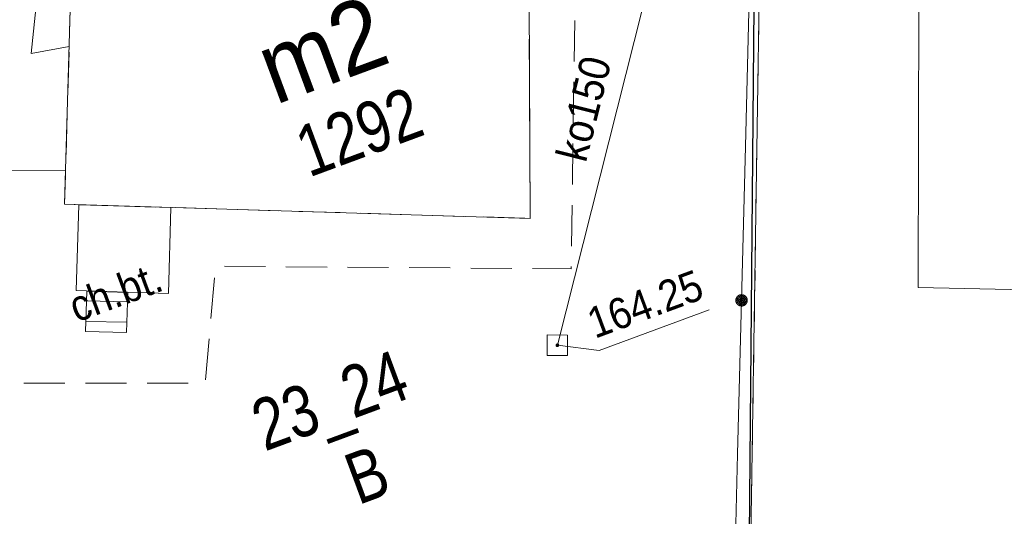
# Model space of a CAD drawing. Header units: millimetres. Extents: x -1155795 to 240441, y -422828 to 463730.
# Tile 23 of 66: x -18065 to 5912, y -45424 to -33319. Entities that reach past the tile are written whole.
import ezdxf
from ezdxf.xclip import XClip

# ---------------------------------------------------------------- set-up
doc = ezdxf.new("R2010")
doc.units = ezdxf.units.MM
doc.header["$MEASUREMENT"] = 0
doc.header["$XCLIPFRAME"] = 0
doc.linetypes.add('Dashed 1_500', pattern=[1000, 500, -500])
doc.layers.add('00 PZT MAPA', color=7, linetype='Continuous')
doc.layers.add('0_Nr_pióra__99', color=7, linetype='Continuous', lineweight=0, true_color=0xaad2ff)
for name, color, linetype, lineweight in [('Nowe_0_Nr_pióra__27', 7, 'Continuous', 25), ('Sycow_7_210-oznaczenie konturu użytku gruntowego_Nr_pióra__3', 3, 'Continuous', 18), ('Sycow_7_211-numer działki ewidencyjnej_Nr_pióra__7', 7, 'Continuous', 18), ('Sycow_7_218-kontur użytku gruntowego_Nr_pióra__3', 3, 'Continuous', 18), ('Sycow_7_219-działka ewidencyjna_Nr_pióra__7', 7, 'Continuous', 18), ('Sycow_7_312-budynek ewidencyjny_Nr_pióra__7', 7, 'Continuous', 18), ('Sycow_7_312-oznaczenie budynku ewidencyjnego-Atr124_Nr_pióra__7', 7, 'Continuous', 18), ('Sycow_7_312-oznaczenie budynku ewidencyjnego_Nr_pióra__7', 7, 'Continuous', 18), ('Sycow_7_352-schody_Nr_pióra__7', 7, 'Continuous', 18), ('Sycow_7_chodnik (powierzchnia)-Atr17_Nr_pióra__7', 7, 'Continuous', 18), ('Sycow_7_chodnik (powierzchnia)_Nr_pióra__7', 7, 'Continuous', 18), ('Sycow_7_ogrodzenie trwałe (linia)_Nr_pióra__7', 7, 'Continuous', 18), ('Sycow_7_przewód kanalizacyjny (linia)-Atr1_Nr_pióra__34', 34, 'Continuous', 18), ('Sycow_7_przewód kanalizacyjny (linia)_Nr_pióra__34', 34, 'Continuous', 18), ('Sycow_7_przewód wodociągowy (linia)_Nr_pióra__5', 5, 'Continuous', 18), ('Sycow_7_punkt o określonej wysokości (sieć kanalizacyjna)-Atr2_Nr_pióra__34', 34, 'Continuous', 18), ('Sycow_7_punkt o określonej wysokości (sieć kanalizacyjna)-Atr2_Nr_pióra__7', 7, 'Continuous', 18), ('Sycow_7_punkt o określonej wysokości (sieć kanalizacyjna)_Nr_pióra__34', 34, 'Continuous', 18), ('Sycow_7_studzienka kwadratowa - przewód kanalizacyjny (punkt)_Nr_pióra__34', 34, 'Continuous', 18)]:
    doc.layers.add(name, color=color, linetype=linetype, lineweight=lineweight)
doc.styles.add('STYL_AUTOMATYCZNY_5', font='txt', dxfattribs={"width": 0.9})
doc.styles.add('STYL_AUTOMATYCZNY_8', font='txt', dxfattribs={"width": 0.903})
doc.styles.add('STYL_AUTOMATYCZNY_9', font='txt', dxfattribs={"width": 0.79})

# ---------------------------------------------------------------- blocks, each defined once
blk = doc.blocks.new('Rysunek_1_7', base_point=(14567, -19307))
at = {"layer": 'Sycow_7_punkt o określonej wysokości (sieć kanalizacyjna)_Nr_pióra__34', "linetype": 'Continuous', "lineweight": 18}
blk.add_hatch(color=34, dxfattribs=at).paths.add_polyline_path([(-4926, -41254, 1), (-5016, -41254, 1)])
at = {"layer": 'Sycow_7_218-kontur użytku gruntowego_Nr_pióra__3', "color": 3, "linetype": 'Continuous', "lineweight": 18}
for p, q in [((-65, -33435), (-73, -33935)), ((-73, -33935), (-65, -33435)), ((-80, -34435), (-88, -34935)), ((-88, -34935), (-80, -34435)), ((-96, -35435), (-104, -35935)), ((-104, -35935), (-96, -35435)), ((-111, -36435), (-119, -36935)), ((-119, -36935), (-111, -36435)), ((-127, -37435), (-135, -37935)), ((-135, -37935), (-127, -37435)), ((-143, -38435), (-150, -38934)), ((-150, -38934), (-143, -38435)), ((-158, -39434), (-166, -39934)), ((-166, -39934), (-158, -39434)), ((-174, -40434), (-182, -40934)), ((-182, -40934), (-174, -40434)), ((-189, -41434), (-197, -41934)), ((-197, -41934), (-189, -41434)), ((-205, -42434), (-213, -42934)), ((-213, -42934), (-205, -42434)), ((-220, -43434), (-228, -43934)), ((-228, -43934), (-220, -43434)), ((-236, -44434), (-244, -44934)), ((-244, -44934), (-236, -44434))]:
    blk.add_line(p, q, dxfattribs=at)
at = {"layer": 'Sycow_7_219-działka ewidencyjna_Nr_pióra__7', "color": 7, "linetype": 'Continuous', "lineweight": 18}
blk.add_line((-537, -63797), (42, -26570), dxfattribs=at)
at = {"layer": 'Sycow_7_312-budynek ewidencyjny_Nr_pióra__7', "color": 7, "linetype": 'Continuous', "lineweight": 18}
for p, q in [((-16971, -37817), (-16770, -30844)), ((-5666, -31168), (-5636, -38163)), ((3817, -39845), (3836, -31201)), ((-5636, -38163), (-16971, -37817)), ((12724, -40056), (3817, -39845))]:
    blk.add_line(p, q, dxfattribs=at)
at = {"layer": 'Sycow_7_352-schody_Nr_pióra__7', "color": 7, "linetype": 'Continuous', "lineweight": 18}
for p, q in [((-15437, -40193), (-16440, -40175)), ((-15452, -40693), (-16454, -40674))]:
    blk.add_line(p, q, dxfattribs=at)
at = {"layer": 'Sycow_7_352-schody_Nr_pióra__7', "color": 7, "linetype": 'Continuous', "lineweight": 18, "flags": 128}
for points in [[(-14438, -39993), (-14384, -37894), (-16626, -37828), (-16693, -39922)], [(-14438, -39993), (-14384, -37894), (-16626, -37828), (-16693, -39922)], [(-15460, -40947), (-15429, -39965), (-16433, -39932), (-16461, -40923)], [(-15460, -40947), (-15429, -39965), (-16433, -39932), (-16461, -40923)]]:
    blk.add_lwpolyline(points, close=True, dxfattribs=at)
at = {"layer": 'Sycow_7_chodnik (powierzchnia)_Nr_pióra__7', "color": 7, "linetype": 'Continuous', "lineweight": 18}
for p, q in [((-16850, -33609), (-16821, -32609)), ((-4563, -34337), (-4548, -33337)), ((-5655, -33793), (-5651, -34793)), ((-16893, -35108), (-16864, -34109)), ((-4585, -35837), (-4570, -34837)), ((-5648, -35293), (-5644, -36293)), ((-16936, -36608), (-16907, -35608)), ((-4607, -37337), (-4592, -36337)), ((-5642, -36793), (-5637, -37793)), ((-16971, -37817), (-16951, -37107)), ((-16261, -37839), (-16971, -37817)), ((-14762, -37885), (-15762, -37854)), ((-4629, -38837), (-4614, -37837)), ((-13263, -37930), (-14262, -37900)), ((-11763, -37976), (-12763, -37945)), ((-10264, -38022), (-11264, -37991)), ((-8765, -38067), (-9764, -38037)), ((-7266, -38113), (-8265, -38083)), ((-5766, -38159), (-6766, -38128)), ((-13081, -39328), (-12081, -39335)), ((-11581, -39339), (-10581, -39347)), ((-10081, -39351), (-9081, -39358)), ((-8581, -39362), (-7581, -39370)), ((-7081, -39374), (-6081, -39381)), ((-13408, -40603), (-13323, -39607)), ((-13537, -42098), (-13451, -41101)), ((-17963, -42181), (-16963, -42180)), ((-16463, -42180), (-15463, -42180)), ((-14963, -42179), (-13963, -42179))]:
    blk.add_line(p, q, dxfattribs=at)
at = {"layer": 'Sycow_7_chodnik (powierzchnia)_Nr_pióra__7', "color": 7, "linetype": 'Continuous', "lineweight": 18, "flags": 128}
blk.add_lwpolyline([(-5581, -39385), (-4637, -39392), (-4636, -39337)], dxfattribs=at)
at = {"layer": 'Sycow_7_ogrodzenie trwałe (linia)_Nr_pióra__7', "color": 7, "linetype": 'Continuous', "lineweight": 18}
for p, q in [((-392, -36411), (-296, -32662)), ((-487, -40160), (-392, -36411)), ((-582, -43908), (-487, -40160)), ((-489, -40243), (-489, -40243)), ((-489, -40271), (-489, -40271)), ((-488, -40215), (-488, -40215)), ((-487, -40160), (-487, -40160)), ((-487, -40187), (-487, -40187)), ((-490, -40298), (-490, -40298)), ((-677, -47657), (-582, -43908))]:
    blk.add_line(p, q, dxfattribs=at)
for radius in [139, 111, 83.3, 55.6, 27.8]:
    blk.add_circle((-487, -40160), radius, dxfattribs=at)
at = {"layer": 'Sycow_7_przewód kanalizacyjny (linia)_Nr_pióra__34', "color": 34, "linetype": 'Continuous', "lineweight": 18, "flags": 128}
for points in [[(-4971, -41254), (-1850, -28891), (-46, -22156)], [(-16944, -36997), (-19415, -37005), (-19518, -34740), (-19244, -29403), (-17463, -23039)]]:
    blk.add_lwpolyline(points, dxfattribs=at)
at = {"layer": 'Sycow_7_przewód wodociągowy (linia)_Nr_pióra__5', "color": 5, "linetype": 'Continuous', "lineweight": 18, "flags": 128}
blk.add_lwpolyline([(-17081, -27354), (-17788, -34142), (-16860, -33969)], dxfattribs=at)
at = {"layer": 'Sycow_7_punkt o określonej wysokości (sieć kanalizacyjna)-Atr2_Nr_pióra__7', "color": 7, "linetype": 'Continuous', "lineweight": 18, "flags": 128}
blk.add_lwpolyline([(-4971, -41254), (-3954, -41379), (-1278, -40388)], dxfattribs=at)
at = {"layer": 'Sycow_7_studzienka kwadratowa - przewód kanalizacyjny (punkt)_Nr_pióra__34', "color": 34, "linetype": 'Continuous', "lineweight": 18, "flags": 128}
blk.add_lwpolyline([(-5221, -41504), (-4721, -41505), (-4721, -41005), (-5221, -41004)], close=True, dxfattribs=at)
at = {"layer": 'Sycow_7_210-oznaczenie konturu użytku gruntowego_Nr_pióra__3', "color": 3, "linetype": 'Continuous', "lineweight": 18, "insert": (-9822, -45155), "char_height": 1250, "attachment_point": 7, "rotation": 20.318, "style": 'STYL_AUTOMATYCZNY_9'}
blk.add_mtext('\\A1;{\\pql;\\fArial|b0|i0|c0|p0;\\W0.790000;B}', dxfattribs=at)
at = {"layer": 'Sycow_7_211-numer działki ewidencyjnej_Nr_pióra__7', "color": 7, "linetype": 'Continuous', "lineweight": 18, "insert": (-11971, -44186), "char_height": 1250, "attachment_point": 7, "rotation": 20.318, "style": 'STYL_AUTOMATYCZNY_9'}
blk.add_mtext('\\A1;{\\pql;\\fArial|b0|i0|c0|p0;\\W0.790000;23_24}', dxfattribs=at)
at = {"layer": 'Sycow_7_312-oznaczenie budynku ewidencyjnego-Atr124_Nr_pióra__7', "color": 7, "linetype": 'Continuous', "lineweight": 18, "insert": (-11844, -35402), "char_height": 1750, "attachment_point": 7, "rotation": 20.318, "style": 'STYL_AUTOMATYCZNY_8'}
blk.add_mtext('\\A1;{\\pql;\\fArial|b0|i0|c0|p0;\\W0.903000;m2}', dxfattribs=at)
at = {"layer": 'Sycow_7_312-oznaczenie budynku ewidencyjnego_Nr_pióra__7', "color": 7, "linetype": 'Continuous', "lineweight": 18, "insert": (-11015, -37187), "char_height": 1250, "attachment_point": 7, "rotation": 20.318, "style": 'STYL_AUTOMATYCZNY_9'}
blk.add_mtext('\\A1;{\\pql;\\fArial|b0|i0|c0|p0;\\W0.790000;1292}', dxfattribs=at)
at = {"layer": 'Sycow_7_chodnik (powierzchnia)-Atr17_Nr_pióra__7', "color": 7, "linetype": 'Continuous', "lineweight": 18, "insert": (-16677, -40714), "char_height": 750, "attachment_point": 7, "rotation": 20.318, "style": 'STYL_AUTOMATYCZNY_5'}
blk.add_mtext('\\A1;{\\pql;\\fArial|b0|i0|c0|p0;\\W0.900000;ch.bt.}', dxfattribs=at)
at = {"layer": 'Sycow_7_przewód kanalizacyjny (linia)-Atr1_Nr_pióra__34', "color": 34, "linetype": 'Continuous', "lineweight": 18, "insert": (-4269, -36828), "char_height": 750, "attachment_point": 7, "rotation": 75.843, "style": 'STYL_AUTOMATYCZNY_5'}
blk.add_mtext('\\A1;{\\pql;\\fArial|b0|i0|c0|p0;\\W0.900000;ko150}', dxfattribs=at)
at = {"layer": 'Sycow_7_punkt o określonej wysokości (sieć kanalizacyjna)-Atr2_Nr_pióra__34', "color": 34, "linetype": 'Continuous', "lineweight": 18, "insert": (-4055, -41109), "char_height": 750, "attachment_point": 7, "rotation": 20.318, "style": 'STYL_AUTOMATYCZNY_5'}
blk.add_mtext('\\A1;{\\pql;\\fArial|b0|i0|c0|p0;\\W0.900000;164.25}', dxfattribs=at)

msp = doc.modelspace()

# ---------------------------------------------------------------- block references
at = {"layer": '00 PZT MAPA', "color": 7, "linetype": 'Continuous', "lineweight": 15}
ref = msp.add_blockref('Rysunek_1_7', (14567, -19307), dxfattribs=at)
XClip(ref).set_block_clipping_path([(-38444.7789564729, -141413.2871562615), (134317.2398628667, -77444.9644498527), (67578.7707096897, 102798.5088210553), (-105183.2481096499, 38830.1861146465)])

# ---------------------------------------------------------------- next in the draw order: linework, layer by layer
at = {"layer": '0_Nr_pióra__99', "color": 141, "linetype": 'Dashed 1_500', "lineweight": 0, "true_color": 0xaad2ff}
for centre, radius in [((88699, -12696), 150000), ((-56052, -28118), 150000), ((-34105, -15278), 75000)]:
    msp.add_circle(centre, radius, dxfattribs=at)
at = {"layer": 'Nowe_0_Nr_pióra__27', "color": 7, "linetype": 'Continuous', "lineweight": 25}
msp.add_lwpolyline([(-129, -26520), (-349, -51428)], dxfattribs=at)

doc.saveas('drawing.dxf')
